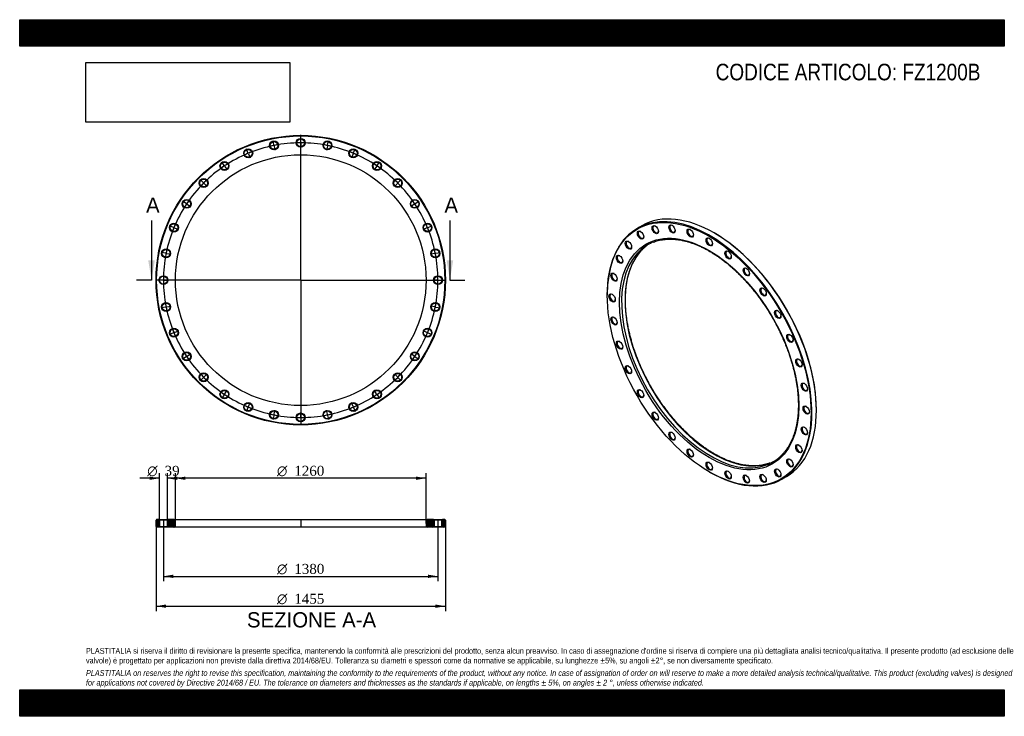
# Model space of a CAD drawing. Header units: millimetres. Extents: x 0 to 4950, y 0 to 3500.
import ezdxf
from ezdxf.enums import TextEntityAlignment as Align
from ezdxf.lldxf.tags import DXFTag

# ---------------------------------------------------------------- set-up
doc = ezdxf.new("R2010")
doc.units = ezdxf.units.MM
doc.header["$LTSCALE"] = 16.666667
for name, color, linetype in [('Default', 7, 'Continuous'), ('DV2_Default', 7, 'Continuous'), ('DV3_Default', 7, 'Continuous'), ('FZ1200B', 7, 'Continuous')]:
    doc.layers.add(name, color=color, linetype=linetype)
doc.styles.add('SEACAD_Solid_Edge_ANSI', font='seans.ttf')
doc.styles.add('SEACAD_Solid_Edge_ANSI1_Symbols', font='semeca1.ttf')
doc.styles.add('SEACAD_Times_New_Roman', font='times.ttf')
tags = doc.linetypes.add('CENTER2', pattern=[28.575, 19.05, -3.175, 3.175, -3.175]).pattern_tags.tags
tags[10:11] = [DXFTag(74, 4), DXFTag(75, 0), DXFTag(340, '0'), DXFTag(46, 0.0), DXFTag(50, 0.0), DXFTag(44, 0.0), DXFTag(45, 0.0)]
tags[8:9] = [DXFTag(74, 4), DXFTag(75, 0), DXFTag(340, '0'), DXFTag(46, 0.0), DXFTag(50, 0.0), DXFTag(44, 0.0), DXFTag(45, 0.0)]
tags[6:7] = [DXFTag(74, 4), DXFTag(75, 0), DXFTag(340, '0'), DXFTag(46, 0.0), DXFTag(50, 0.0), DXFTag(44, 0.0), DXFTag(45, 0.0)]
tags[4:5] = [DXFTag(74, 4), DXFTag(75, 0), DXFTag(340, '0'), DXFTag(46, 0.0), DXFTag(50, 0.0), DXFTag(44, 0.0), DXFTag(45, 0.0)]
picture_1 = doc.add_image_def('image1.jpg', size_in_pixel=(4302, 1260))

# ---------------------------------------------------------------- blocks, each defined once
blk = doc.blocks.new('SE')
at = {"layer": 'FZ1200B', "color": 7, "linetype": 'Continuous'}
for p, q in [((3127.3, 2464.5), (3104.7, 2451.4)), ((3493.2, 2427.2), (3491.1, 2428.5)), ((2954, 2118.4), (2954, 2116)), ((4005.5, 1537.5), (4005.5, 1539.9)), ((3466.3, 1228.6), (3468.4, 1227.4)), ((3832.2, 1191.4), (3854.8, 1204.4))]:
    blk.add_line(p, q, dxfattribs=at)
for centre, major_axis, start_param, end_param in [((3491.1, 1834.5), (-363.8, 630), 3.141593, 6.283185), ((3468.4, 1821.4), (363.8, -630), 0, 3.926991), ((3123.4, 2419), (-9.8, 16.9), 0, 3.852754), ((3123.4, 2419), (-9.8, 16.9), 5.572024, 6.283185), ((3197.4, 2446.3), (-9.8, 16.9), 0, 3.852754), ((3197.4, 2446.3), (-9.8, 16.9), 5.572024, 6.283185), ((3281.7, 2449.7), (-9.8, 16.9), 0, 3.852754), ((3281.7, 2449.7), (-9.8, 16.9), 5.572024, 6.283185), ((3373.2, 2428.9), (-9.8, 16.9), 0, 3.852754), ((3373.2, 2428.9), (-9.8, 16.9), 5.572024, 6.283185), ((3493.2, 1835.7), (362.3, -627.4), 0.785398, 2.356194), ((3062.8, 2368.6), (-9.8, 16.9), 0, 3.852754), ((3062.8, 2368.6), (-9.8, 16.9), 5.572024, 6.283185), ((3471.3, 1823), (-315, 545.6), 6.192002, 6.283185), ((3468.4, 2384.8), (-9.8, 16.9), 0, 3.852754), ((3468.4, 2384.8), (-9.8, 16.9), 5.572024, 6.283185), ((3471.3, 1823), (-315, 545.6), 0.096637, 3.046752), ((3488.2, 1832.8), (315, -545.6), 3.234779, 6.184711), ((3471.3, 1823), (-315, 545.6), 0, 0.096637), ((3488.2, 1832.8), (315, -545.6), 3.168533, 3.234779), ((3563.6, 2319), (-9.8, 16.9), 0, 3.852754), ((3563.6, 2319), (-9.8, 16.9), 5.572024, 6.283185), ((3017.7, 2297.2), (-9.8, 16.9), 0, 3.852754), ((3017.7, 2297.2), (-9.8, 16.9), 5.572024, 6.283185), ((3655.1, 2234.1), (-9.8, 16.9), 0, 3.852754), ((3655.1, 2234.1), (-9.8, 16.9), 5.572024, 6.283185), ((2989.9, 2207.6), (-9.8, 16.9), 0, 3.852754), ((2989.9, 2207.6), (-9.8, 16.9), 5.572024, 6.283185), ((3739.5, 2133.3), (-9.8, 16.9), 0, 3.852754), ((3739.5, 2133.3), (-9.8, 16.9), 5.572024, 6.283185), ((2980.5, 2103.1), (-9.8, 16.9), 0, 3.852754), ((2980.5, 2103.1), (-9.8, 16.9), 5.572024, 6.283185), ((3813.4, 2020.6), (-9.8, 16.9), 0, 3.852754), ((3813.4, 2020.6), (-9.8, 16.9), 5.572024, 6.283185), ((2989.9, 1987.8), (-9.8, 16.9), 0, 3.852754), ((2989.9, 1987.8), (-9.8, 16.9), 5.572024, 6.283185), ((3017.7, 1866.1), (-9.8, 16.9), 0, 3.852754), ((3017.7, 1866.1), (-9.8, 16.9), 5.572024, 6.283185), ((3874.1, 1900.2), (-9.8, 16.9), 0, 3.852754), ((3874.1, 1900.2), (-9.8, 16.9), 5.572024, 6.283185), ((3919.2, 1776.7), (-9.8, 16.9), 0, 3.852754), ((3919.2, 1776.7), (-9.8, 16.9), 5.572024, 6.283185), ((3062.8, 1742.6), (-9.8, 16.9), 0, 3.852754), ((3062.8, 1742.6), (-9.8, 16.9), 5.572024, 6.283185), ((3123.4, 1622.2), (-9.8, 16.9), 0, 3.852754), ((3123.4, 1622.2), (-9.8, 16.9), 5.572024, 6.283185), ((3947, 1655), (-9.8, 16.9), 0, 3.852754), ((3947, 1655), (-9.8, 16.9), 5.572024, 6.283185), ((3956.3, 1539.7), (-9.8, 16.9), 0, 3.852754), ((3956.3, 1539.7), (-9.8, 16.9), 5.572024, 6.283185), ((3197.4, 1509.5), (-9.8, 16.9), 0, 3.852754), ((3197.4, 1509.5), (-9.8, 16.9), 5.572024, 6.283185), ((3947, 1435.2), (-9.8, 16.9), 0, 3.852754), ((3947, 1435.2), (-9.8, 16.9), 5.572024, 6.283185), ((3281.7, 1408.7), (-9.8, 16.9), 0, 3.852754), ((3281.7, 1408.7), (-9.8, 16.9), 5.572024, 6.283185), ((3373.2, 1323.8), (-9.8, 16.9), 0, 3.852754), ((3373.2, 1323.8), (-9.8, 16.9), 5.572024, 6.283185), ((3919.2, 1345.6), (-9.8, 16.9), 0, 3.852754), ((3919.2, 1345.6), (-9.8, 16.9), 5.572024, 6.283185), ((3471.3, 1823), (-315, 545.6), 3.046752, 3.237237), ((3874.1, 1274.2), (-9.8, 16.9), 0, 3.852754), ((3874.1, 1274.2), (-9.8, 16.9), 5.572024, 6.283185), ((3468.4, 1258), (-9.8, 16.9), 0, 3.852754), ((3468.4, 1258), (-9.8, 16.9), 5.572024, 6.283185), ((3488.2, 1832.8), (315, -545.6), 6.184711, 6.256245), ((3813.4, 1223.8), (-9.8, 16.9), 0, 3.852754), ((3813.4, 1223.8), (-9.8, 16.9), 5.572024, 6.283185), ((3468.4, 1821.4), (363.8, -630), 5.497787, 6.283185), ((3563.6, 1213.9), (-9.8, 16.9), 0, 3.852754), ((3563.6, 1213.9), (-9.8, 16.9), 5.572024, 6.283185), ((3655.1, 1193.1), (-9.8, 16.9), 0, 3.852754), ((3655.1, 1193.1), (-9.8, 16.9), 5.572024, 6.283185), ((3739.5, 1196.5), (-9.8, 16.9), 0, 3.852754), ((3739.5, 1196.5), (-9.8, 16.9), 5.572024, 6.283185)]:
    blk.add_ellipse(centre, major_axis=major_axis, ratio=0.57735, start_param=start_param, end_param=end_param, dxfattribs=at)
for centre, major_axis in [((3466.3, 1820.2), (-362.3, 627.4)), ((3466.3, 1820.2), (318.5, -551.7)), ((3121.3, 2417.7), (11.3, -19.5)), ((3195.2, 2445.1), (11.3, -19.5)), ((3279.6, 2448.5), (11.3, -19.5)), ((3371.1, 2427.7), (11.3, -19.5)), ((3060.6, 2367.4), (11.3, -19.5)), ((3466.3, 2383.6), (11.3, -19.5)), ((3561.5, 2317.8), (11.3, -19.5)), ((3015.5, 2296), (11.3, -19.5)), ((2987.8, 2206.4), (11.3, -19.5)), ((3653, 2232.9), (11.3, -19.5)), ((3737.4, 2132.1), (11.3, -19.5)), ((2978.4, 2101.9), (11.3, -19.5)), ((3811.3, 2019.4), (11.3, -19.5)), ((2987.8, 1986.5), (11.3, -19.5)), ((3015.5, 1864.8), (11.3, -19.5)), ((3872, 1899), (11.3, -19.5)), ((3917.1, 1775.5), (11.3, -19.5)), ((3060.6, 1741.4), (11.3, -19.5)), ((3121.3, 1621), (11.3, -19.5)), ((3944.8, 1653.8), (11.3, -19.5)), ((3954.2, 1538.5), (11.3, -19.5)), ((3195.2, 1508.2), (11.3, -19.5)), ((3944.8, 1434), (11.3, -19.5)), ((3279.6, 1407.5), (11.3, -19.5)), ((3371.1, 1322.6), (11.3, -19.5)), ((3917.1, 1344.3), (11.3, -19.5)), ((3872, 1273), (11.3, -19.5)), ((3466.3, 1256.8), (11.3, -19.5)), ((3811.3, 1222.6), (11.3, -19.5)), ((3561.5, 1212.7), (11.3, -19.5)), ((3653, 1191.9), (11.3, -19.5)), ((3737.4, 1195.2), (11.3, -19.5))]:
    blk.add_ellipse(centre, major_axis=major_axis, ratio=0.57735, dxfattribs=at)
for points, knots in [([(3185.6, 2382.6), (3189.8, 2384.1), (3197.3, 2386.9), (3210.4, 2390.6), (3223.9, 2393.5), (3237.8, 2395.7), (3252, 2397.1), (3266.5, 2397.6), (3281.3, 2397.4), (3296.4, 2396.4), (3311.7, 2394.6), (3327.3, 2392), (3343, 2388.6), (3358.9, 2384.4), (3375, 2379.4), (3391.2, 2373.7), (3407.6, 2367.2), (3424, 2360), (3440.5, 2352), (3457, 2343.2), (3473.6, 2333.8), (3490.2, 2323.6), (3506.7, 2312.7), (3523.2, 2301.2), (3539.6, 2289), (3556, 2276.1), (3572.2, 2262.6), (3588.3, 2248.4), (3604.2, 2233.7), (3619.9, 2218.4), (3635.5, 2202.6), (3650.8, 2186.2), (3665.8, 2169.3), (3680.6, 2151.9), (3695.1, 2134.1), (3709.3, 2115.8), (3723.1, 2097.1), (3736.6, 2078.1), (3749.7, 2058.6), (3762.4, 2038.9), (3774.7, 2018.8), (3786.6, 1998.5), (3798.1, 1977.9), (3809.1, 1957.1), (3819.6, 1936.1), (3829.6, 1915), (3839.1, 1893.7), (3848.1, 1872.3), (3856.6, 1850.9), (3864.6, 1829.4), (3872, 1807.9), (3878.8, 1786.4), (3885, 1765), (3890.7, 1743.7), (3895.8, 1722.5), (3900.3, 1701.4), (3904.2, 1680.5), (3907.5, 1659.8), (3910.2, 1639.3), (3912.3, 1619.1), (3913.7, 1599.2), (3914.6, 1579.6), (3914.8, 1560.3), (3914.4, 1541.4), (3913.4, 1522.9), (3911.8, 1504.9), (3909.5, 1487.3), (3906.7, 1470.1), (3903.3, 1453.5), (3899.2, 1437.3), (3894.6, 1421.7), (3889.4, 1406.7), (3883.6, 1392.2), (3877.3, 1378.4), (3870.4, 1365.1), (3862.9, 1352.5), (3854.9, 1340.6), (3846.4, 1329.3), (3837.3, 1318.7), (3827.8, 1308.9), (3819.9, 1301.4), (3815.5, 1297.9), (3814.2, 1296.9)], [0, 0, 0, 0, 0.011502, 0.02424, 0.036966, 0.049678, 0.062374, 0.075054, 0.087719, 0.100371, 0.11301, 0.125639, 0.13826, 0.150873, 0.16348, 0.176084, 0.188684, 0.201283, 0.21388, 0.226477, 0.239074, 0.251671, 0.264269, 0.276868, 0.289468, 0.302069, 0.314671, 0.327275, 0.33988, 0.352487, 0.365094, 0.377703, 0.390313, 0.402923, 0.415535, 0.428148, 0.440761, 0.453374, 0.465989, 0.478603, 0.491218, 0.503833, 0.516448, 0.529063, 0.541678, 0.554292, 0.566906, 0.579519, 0.592132, 0.604743, 0.617354, 0.629964, 0.642573, 0.655181, 0.667787, 0.680392, 0.692996, 0.705598, 0.718198, 0.730797, 0.743395, 0.755991, 0.768586, 0.78118, 0.793773, 0.806366, 0.818959, 0.831553, 0.844147, 0.856745, 0.869345, 0.881951, 0.894562, 0.907181, 0.91981, 0.932451, 0.945104, 0.957772, 0.970456, 0.983155, 0.995871, 1, 1, 1, 1]), ([(3491.7, 1318.8), (3488.5, 1320.6), (3480.7, 1325.3), (3466.4, 1334.1), (3449.9, 1345.1), (3433.4, 1356.8), (3417, 1369.1), (3400.7, 1382.1), (3384.5, 1395.7), (3368.4, 1409.9), (3352.5, 1424.7), (3336.8, 1440.1), (3321.4, 1456.1), (3306.1, 1472.5), (3291.1, 1489.5), (3276.4, 1507), (3261.9, 1524.9), (3247.8, 1543.2), (3234, 1562), (3220.6, 1581.1), (3207.6, 1600.6), (3194.9, 1620.4), (3182.7, 1640.5), (3170.8, 1660.9), (3159.5, 1681.5), (3148.6, 1702.4), (3138.1, 1723.4), (3128.2, 1744.6), (3118.8, 1765.9), (3109.8, 1787.2), (3101.4, 1808.7), (3093.6, 1830.2), (3086.3, 1851.7), (3079.6, 1873.1), (3073.4, 1894.5), (3067.8, 1915.8), (3062.9, 1937), (3058.5, 1958.1), (3054.7, 1979), (3051.5, 1999.6), (3048.9, 2020), (3046.9, 2040.2), (3045.6, 2060.1), (3044.8, 2079.6), (3044.7, 2098.8), (3045.2, 2117.6), (3046.3, 2136.1), (3048.1, 2154.1), (3050.4, 2171.6), (3053.3, 2188.7), (3056.9, 2205.2), (3061, 2221.3), (3065.7, 2236.8), (3071, 2251.7), (3076.9, 2266.1), (3083.4, 2279.8), (3090.4, 2292.9), (3097.9, 2305.4), (3106, 2317.3), (3114.6, 2328.4), (3123.8, 2339), (3133.4, 2348.6), (3141, 2355.7), (3145.1, 2358.8), (3145.9, 2359.5)], [0, 0, 0, 0, 0.008643, 0.025083, 0.041525, 0.057968, 0.074413, 0.09086, 0.107308, 0.123758, 0.140209, 0.156662, 0.173117, 0.189574, 0.206031, 0.22249, 0.23895, 0.255412, 0.271874, 0.288336, 0.3048, 0.321263, 0.337728, 0.354192, 0.370656, 0.38712, 0.403584, 0.420047, 0.43651, 0.452972, 0.469433, 0.485893, 0.502351, 0.518809, 0.535265, 0.551719, 0.568172, 0.584623, 0.601072, 0.617519, 0.633964, 0.650407, 0.666848, 0.683288, 0.699725, 0.716162, 0.732598, 0.749033, 0.765469, 0.781905, 0.798344, 0.814785, 0.831232, 0.847685, 0.864146, 0.880618, 0.897103, 0.913603, 0.930121, 0.946657, 0.963215, 0.979793, 0.996392, 1, 1, 1, 1]), ([(3771.4, 1272.4), (3768.9, 1271.5), (3762.8, 1269.2), (3751.4, 1265.9), (3738, 1262.8), (3724.1, 1260.5), (3710, 1259), (3695.5, 1258.3), (3680.7, 1258.3), (3665.7, 1259.2), (3650.4, 1260.9), (3634.9, 1263.4), (3619.2, 1266.6), (3603.3, 1270.7), (3587.2, 1275.5), (3571, 1281.1), (3554.7, 1287.5), (3538.3, 1294.6), (3521.9, 1302.4), (3506, 1310.7), (3496.7, 1316), (3491.7, 1318.8)], [0, 0, 0, 0, 0.02948, 0.084358, 0.139182, 0.193945, 0.248641, 0.303269, 0.357833, 0.412336, 0.466786, 0.52119, 0.575555, 0.629888, 0.684196, 0.738485, 0.79276, 0.847026, 0.901287, 0.955545, 1, 1, 1, 1])]:
    blk.add_open_spline(points, degree=3, knots=knots, dxfattribs=at)
blk = doc.blocks.new('SE1')
at = {"layer": 'Default', "color": 7, "linetype": 'CENTER2'}
for start, end in [(90.2491, 101.0009), (78.9991, 89.7509), (112.7491, 123.5009), (101.4991, 112.2509), (67.7491, 78.5009), (56.4991, 67.2509), (123.9991, 134.7509), (45.2491, 56.0009), (135.2491, 146.0009), (33.9991, 44.7509), (146.4991, 157.2509), (22.7491, 33.5009), (157.7491, 168.5009), (11.4991, 22.2509), (168.9991, 179.7509), (0.2491, 11.0009), (180.2491, 191.0009), (348.9991, 359.7509), (191.4991, 202.2509), (337.7491, 348.5009), (202.7491, 213.5009), (326.4991, 337.2509), (213.9991, 224.7509), (315.2491, 326.0009), (225.2491, 236.0009), (303.9991, 314.7509), (236.4991, 247.2509), (292.7491, 303.5009), (247.7491, 258.5009), (281.4991, 292.2509), (258.9991, 269.7509), (270.2491, 281.0009)]:
    blk.add_arc((1412.8, 2191.4), 690, start, end, dxfattribs=at)
at = {"layer": 'DV2_Default', "color": 7, "linetype": 'CENTER2'}
for p, q in [((1412.8, 2194.4), (1412.8, 2920.7)), ((1277.6, 2871.1), (1273.5, 2892)), ((1412.8, 2884.4), (1412.8, 2905.7)), ((1412.8, 2879.9), (1412.8, 2882.9)), ((1412.8, 2878.4), (1412.8, 2857.2)), ((1548, 2871.1), (1552.1, 2892)), ((1147.6, 2831.7), (1139.5, 2851.3)), ((1149.3, 2827.5), (1148.2, 2830.3)), ((1149.9, 2826.1), (1158, 2806.5)), ((1278.5, 2866.7), (1277.9, 2869.6)), ((1278.8, 2865.2), (1282.9, 2844.4)), ((1546.8, 2865.2), (1542.7, 2844.4)), ((1547.1, 2866.7), (1547.7, 2869.6)), ((1675.7, 2826.1), (1667.6, 2806.5)), ((1676.3, 2827.5), (1677.4, 2830.3)), ((1678, 2831.7), (1686.1, 2851.3)), ((1027.8, 2767.6), (1016, 2785.3)), ((1797.8, 2767.6), (1809.6, 2785.3)), ((1030.3, 2763.9), (1028.6, 2766.4)), ((1031.1, 2762.7), (1042.9, 2745)), ((1794.5, 2762.7), (1782.7, 2745)), ((1795.3, 2763.9), (1797, 2766.4)), ((922.8, 2681.5), (907.8, 2696.5)), ((926, 2678.3), (923.8, 2680.4)), ((927, 2677.2), (942, 2662.2)), ((1898.6, 2677.2), (1883.6, 2662.2)), ((1899.6, 2678.3), (1901.8, 2680.4)), ((1902.8, 2681.5), (1917.9, 2696.5)), ((836.6, 2576.4), (818.9, 2588.2)), ((840.3, 2573.9), (837.8, 2575.6)), ((1985.3, 2573.9), (1987.8, 2575.6)), ((1989, 2576.4), (2006.7, 2588.2)), ((841.6, 2573.1), (859.3, 2561.3)), ((1984, 2573.1), (1966.4, 2561.3)), ((772.6, 2456.6), (752.9, 2464.8)), ((776.7, 2454.9), (773.9, 2456.1)), ((778.1, 2454.3), (797.7, 2446.2)), ((2047.5, 2454.3), (2027.9, 2446.2)), ((2048.9, 2454.9), (2051.7, 2456.1)), ((2053.1, 2456.6), (2072.7, 2464.8)), ((733.1, 2326.6), (712.3, 2330.8)), ((2092.5, 2326.6), (2113.3, 2330.8)), ((737.5, 2325.8), (734.6, 2326.3)), ((739, 2325.5), (759.8, 2321.3)), ((2086.6, 2325.5), (2065.8, 2321.3)), ((2088.1, 2325.8), (2091, 2326.3)), ((1409.8, 2191.4), (683.6, 2191.4)), ((719.8, 2191.4), (698.6, 2191.4)), ((724.3, 2191.4), (721.3, 2191.4)), ((725.8, 2191.4), (747.1, 2191.4)), ((1414.3, 2191.4), (1411.3, 2191.4)), ((1412.8, 2192.9), (1412.8, 2189.9)), ((1412.8, 2188.4), (1412.8, 1462.2)), ((1415.8, 2191.4), (2142.1, 2191.4)), ((2099.8, 2191.4), (2078.6, 2191.4)), ((2099.8, 2191.4), (2081.6, 2191.4)), ((2101.3, 2191.4), (2104.3, 2191.4)), ((2101.3, 2191.4), (2104.3, 2191.4)), ((2105.8, 2191.4), (2124.1, 2191.4)), ((2105.8, 2191.4), (2127.1, 2191.4)), ((733.1, 2056.2), (712.3, 2052.1)), ((737.5, 2057.1), (734.6, 2056.5)), ((739, 2057.4), (759.8, 2061.5)), ((2086.6, 2057.4), (2065.8, 2061.5)), ((2088.1, 2057.1), (2091, 2056.5)), ((2092.5, 2056.2), (2113.3, 2052.1)), ((778.1, 1928.5), (797.7, 1936.7)), ((2047.5, 1928.5), (2027.9, 1936.7)), ((772.6, 1926.2), (752.9, 1918.1)), ((776.7, 1928), (773.9, 1926.8)), ((2048.9, 1928), (2051.7, 1926.8)), ((2053.1, 1926.2), (2072.7, 1918.1)), ((836.6, 1806.4), (818.9, 1794.6)), ((840.3, 1808.9), (837.8, 1807.3)), ((841.6, 1809.8), (859.3, 1821.6)), ((1984, 1809.8), (1966.4, 1821.6)), ((1985.3, 1808.9), (1987.8, 1807.3)), ((1989, 1806.4), (2006.7, 1794.6)), ((922.8, 1701.4), (907.8, 1686.4)), ((926, 1704.6), (923.8, 1702.5)), ((927, 1705.6), (942, 1720.7)), ((1898.6, 1705.6), (1883.6, 1720.7)), ((1899.6, 1704.6), (1901.8, 1702.5)), ((1902.8, 1701.4), (1917.9, 1686.4)), ((1031.1, 1620.2), (1042.9, 1637.9)), ((1794.5, 1620.2), (1782.7, 1637.9)), ((1027.8, 1615.2), (1016, 1597.6)), ((1030.3, 1619), (1028.6, 1616.5)), ((1795.3, 1619), (1797, 1616.5)), ((1797.8, 1615.2), (1809.6, 1597.6)), ((1147.6, 1551.2), (1139.5, 1531.5)), ((1149.3, 1555.3), (1148.2, 1552.6)), ((1149.9, 1556.7), (1158, 1576.4)), ((1278.8, 1517.6), (1282.9, 1538.5)), ((1546.8, 1517.6), (1542.7, 1538.5)), ((1675.7, 1556.7), (1667.6, 1576.4)), ((1676.3, 1555.3), (1677.4, 1552.6)), ((1678, 1551.2), (1686.1, 1531.5)), ((1277.6, 1511.7), (1273.5, 1490.9)), ((1278.5, 1516.2), (1277.9, 1513.2)), ((1412.8, 1504.4), (1412.8, 1525.7)), ((1412.8, 1502.9), (1412.8, 1499.9)), ((1412.8, 1498.4), (1412.8, 1477.2)), ((1547.1, 1516.2), (1547.7, 1513.2)), ((1548, 1511.7), (1552.1, 1490.9))]:
    blk.add_line(p, q, dxfattribs=at)
for start, end in [(99.2363, 101.0009), (90.2491, 92.0137), (89.8754, 90.1246), (87.9863, 89.7509), (78.9991, 80.7637), (112.7491, 114.5137), (112.3754, 112.6246), (110.4863, 112.2509), (101.4991, 103.2637), (101.1254, 101.3746), (78.6254, 78.8746), (76.7363, 78.5009), (67.7491, 69.5137), (67.3754, 67.6246), (65.4863, 67.2509), (121.7363, 123.5009), (56.4991, 58.2637), (123.9991, 125.7637), (123.6254, 123.8746), (56.1254, 56.3746), (54.2363, 56.0009), (135.2491, 137.0137), (134.8754, 135.1246), (132.9863, 134.7509), (45.2491, 47.0137), (44.8754, 45.1246), (42.9863, 44.7509), (146.1254, 146.3746), (144.2363, 146.0009), (33.9991, 35.7637), (33.6254, 33.8746), (146.4991, 148.2637), (31.7363, 33.5009), (155.4863, 157.2509), (22.7491, 24.5137), (157.7491, 159.5137), (157.3754, 157.6246), (22.3754, 22.6246), (20.4863, 22.2509), (168.6254, 168.8746), (166.7363, 168.5009), (11.4991, 13.2637), (11.1254, 11.3746), (168.9991, 170.7637), (9.2363, 11.0009), (177.9863, 179.7509), (179.8754, 180.1246), (180.2491, 182.0137), (0.2491, 2.0137), (357.9863, 359.7509), (0.2491, 1.7645), (358.2355, 359.7509), (359.8754, 0.1246), (359.8754, 0.1246), (189.2363, 191.0009), (348.9991, 350.7637), (191.1254, 191.3746), (191.4991, 193.2637), (346.7363, 348.5009), (348.6254, 348.8746), (200.4863, 202.2509), (337.7491, 339.5137), (202.3754, 202.6246), (202.7491, 204.5137), (335.4863, 337.2509), (337.3754, 337.6246), (211.7363, 213.5009), (213.6254, 213.8746), (213.9991, 215.7637), (324.2363, 326.0009), (326.1254, 326.3746), (326.4991, 328.2637), (222.9863, 224.7509), (224.8754, 225.1246), (225.2491, 227.0137), (312.9863, 314.7509), (314.8754, 315.1246), (315.2491, 317.0137), (234.2363, 236.0009), (236.1254, 236.3746), (236.4991, 238.2637), (301.7363, 303.5009), (303.6254, 303.8746), (303.9991, 305.7637), (245.4863, 247.2509), (247.3754, 247.6246), (247.7491, 249.5137), (290.4863, 292.2509), (292.3754, 292.6246), (292.7491, 294.5137), (256.7363, 258.5009), (258.6254, 258.8746), (258.9991, 260.7637), (267.9863, 269.7509), (269.8754, 270.1246), (270.2491, 272.0137), (279.2363, 281.0009), (281.1254, 281.3746), (281.4991, 283.2637)]:
    blk.add_arc((1412.8, 2191.4), 690, start, end, dxfattribs=at)
at = {"layer": 'FZ1200B', "color": 7, "linetype": 'Continuous'}
for centre, radius in [((1412.8, 2191.4), 727.5), ((1412.8, 2191.4), 724.5), ((1278.2, 2868.2), 22.5), ((1278.2, 2868.2), 19.5), ((1412.8, 2881.4), 22.5), ((1412.8, 2881.4), 19.5), ((1547.4, 2868.2), 22.5), ((1547.4, 2868.2), 19.5), ((1148.8, 2828.9), 22.5), ((1148.8, 2828.9), 19.5), ((1676.9, 2828.9), 22.5), ((1676.9, 2828.9), 19.5), ((1412.8, 2191.4), 630), ((1029.5, 2765.1), 22.5), ((1029.5, 2765.1), 19.5), ((1796.1, 2765.1), 22.5), ((1796.1, 2765.1), 19.5), ((924.9, 2679.3), 22.5), ((924.9, 2679.3), 19.5), ((1900.7, 2679.3), 22.5), ((1900.7, 2679.3), 19.5), ((839.1, 2574.8), 22.5), ((839.1, 2574.8), 19.5), ((1986.5, 2574.8), 22.5), ((1986.5, 2574.8), 19.5), ((775.3, 2455.5), 22.5), ((2050.3, 2455.5), 22.5), ((775.3, 2455.5), 19.5), ((2050.3, 2455.5), 19.5), ((736.1, 2326), 22.5), ((736.1, 2326), 19.5), ((2089.5, 2326), 22.5), ((2089.5, 2326), 19.5), ((722.8, 2191.4), 22.5), ((722.8, 2191.4), 19.5), ((2102.8, 2191.4), 22.5), ((2102.8, 2191.4), 19.5), ((736.1, 2056.8), 22.5), ((2089.5, 2056.8), 22.5), ((736.1, 2056.8), 19.5), ((2089.5, 2056.8), 19.5), ((775.3, 1927.4), 22.5), ((775.3, 1927.4), 19.5), ((2050.3, 1927.4), 22.5), ((2050.3, 1927.4), 19.5), ((839.1, 1808.1), 22.5), ((839.1, 1808.1), 19.5), ((1986.5, 1808.1), 22.5), ((1986.5, 1808.1), 19.5), ((924.9, 1703.5), 22.5), ((924.9, 1703.5), 19.5), ((1900.7, 1703.5), 22.5), ((1900.7, 1703.5), 19.5), ((1029.5, 1617.7), 22.5), ((1029.5, 1617.7), 19.5), ((1796.1, 1617.7), 22.5), ((1796.1, 1617.7), 19.5), ((1148.8, 1554), 22.5), ((1148.8, 1554), 19.5), ((1278.2, 1514.7), 22.5), ((1547.4, 1514.7), 22.5), ((1676.9, 1554), 22.5), ((1676.9, 1554), 19.5), ((1278.2, 1514.7), 19.5), ((1412.8, 1501.4), 22.5), ((1412.8, 1501.4), 19.5), ((1547.4, 1514.7), 19.5)]:
    blk.add_circle(centre, radius, dxfattribs=at)
blk = doc.blocks.new('SE3')
at = {"color": 7, "linetype": 'Continuous', "style": 'SEACAD_Solid_Edge_ANSI'}
blk.add_text('A', height=76.7, dxfattribs=at).set_placement((635.2, 2606.4), align=Align.TOP_LEFT)
blk = doc.blocks.new('SE4')
at = {"color": 7, "linetype": 'Continuous', "style": 'SEACAD_Solid_Edge_ANSI'}
blk.add_text('A', height=76.7, dxfattribs=at).set_placement((2135.2, 2606.4), align=Align.TOP_LEFT)
blk = doc.blocks.new('SEANNOT_GROUP')
at = {"linetype": 'Continuous'}
blk.add_hatch(color=7, dxfattribs=at).paths.add_polyline_path([(646.1, 2291.4), (662.8, 2191.4), (679.5, 2291.4)])
at = {"color": 7, "linetype": 'Continuous'}
blk.add_lwpolyline([(662.8, 2491.4), (662.8, 2191.4)], dxfattribs=at)
blk = doc.blocks.new('SEANNOT_GROUP1')
at = {"linetype": 'Continuous'}
blk.add_hatch(color=7, dxfattribs=at).paths.add_polyline_path([(2146.1, 2291.4), (2162.8, 2191.4), (2179.5, 2291.4)])
at = {"color": 7, "linetype": 'Continuous'}
blk.add_lwpolyline([(2162.8, 2491.4), (2162.8, 2191.4)], dxfattribs=at)
blk = doc.blocks.new('SE2')
at = {"layer": 'Default', "color": 7, "linetype": 'CENTER2'}
for p, q in [((662.8, 2191.4), (587.8, 2191.4)), ((2162.8, 2191.4), (2237.8, 2191.4))]:
    blk.add_line(p, q, dxfattribs=at)
at = {"layer": 'Default'}
for name in ['SE3', 'SE4', 'SEANNOT_GROUP', 'SEANNOT_GROUP1']:
    blk.add_blockref(name, (0, 0), dxfattribs=at)
blk = doc.blocks.new('SE5')
at = {"layer": 'FZ1200B', "linetype": 'Continuous'}
h = blk.add_hatch(dxfattribs=at)
h.set_pattern_fill('LINE', scale=0.629921, angle=45, style=0)
h.paths.add_polyline_path([(700.3, 988.1), (688.3, 988.1), (685.3, 985.1), (685.3, 953.1), (688.3, 950.1), (700.3, 950.1), (703.3, 953.1), (703.3, 985.1)])
h = blk.add_hatch(dxfattribs=at)
h.set_pattern_fill('LINE', scale=0.629921, angle=45, style=0)
edge = h.paths.add_edge_path()
edge.add_line((745.3, 950.1), (775.8, 950.1))
edge.add_arc((775.8, 957.1), 7, 270, 360)
edge.add_line((782.8, 957.1), (782.8, 981.1))
edge.add_arc((775.8, 981.1), 7, 0, 90)
edge.add_line((775.8, 988.1), (745.3, 988.1))
edge.add_line((745.3, 988.1), (742.3, 985.1))
edge.add_line((742.3, 985.1), (742.3, 953.1))
edge.add_line((742.3, 953.1), (745.3, 950.1))
h = blk.add_hatch(dxfattribs=at)
h.set_pattern_fill('LINE', scale=0.629921, angle=45, style=0)
edge = h.paths.add_edge_path()
edge.add_line((2083.3, 953.1), (2083.3, 985.1))
edge.add_line((2083.3, 985.1), (2080.3, 988.1))
edge.add_line((2080.3, 988.1), (2049.8, 988.1))
edge.add_arc((2049.8, 981.1), 7, 90, 180)
edge.add_line((2042.8, 981.1), (2042.8, 957.1))
edge.add_arc((2049.8, 957.1), 7, 180, 270)
edge.add_line((2049.8, 950.1), (2080.3, 950.1))
edge.add_line((2080.3, 950.1), (2083.3, 953.1))
h = blk.add_hatch(dxfattribs=at)
h.set_pattern_fill('LINE', scale=0.629921, angle=45, style=0)
h.paths.add_polyline_path([(2122.3, 985.1), (2122.3, 953.1), (2125.3, 950.1), (2137.3, 950.1), (2140.3, 953.1), (2140.3, 985.1), (2137.3, 988.1), (2125.3, 988.1)])
at = {"layer": 'DV3_Default', "color": 7, "linetype": 'CENTER2'}
for p, q in [((722.8, 989.9), (722.8, 948.4)), ((1412.8, 989.9), (1412.8, 948.4)), ((2102.8, 989.9), (2102.8, 948.4))]:
    blk.add_line(p, q, dxfattribs=at)
at = {"layer": 'FZ1200B', "color": 7, "linetype": 'Continuous'}
for p, q in [((688.3, 988.1), (685.3, 985.1)), ((685.3, 953.1), (685.3, 985.1)), ((685.3, 953.1), (688.3, 950.1)), ((700.3, 988.1), (688.3, 988.1)), ((700.3, 950.1), (688.3, 950.1)), ((700.3, 988.1), (745.3, 988.1)), ((700.3, 988.1), (703.3, 985.1)), ((703.3, 953.1), (700.3, 950.1)), ((745.3, 950.1), (700.3, 950.1)), ((742.3, 985.1), (703.3, 985.1)), ((703.3, 985.1), (703.3, 953.1)), ((703.3, 953.1), (742.3, 953.1)), ((742.3, 985.1), (745.3, 988.1)), ((742.3, 953.1), (742.3, 985.1)), ((745.3, 950.1), (742.3, 953.1)), ((775.8, 988.1), (745.3, 988.1)), ((775.8, 950.1), (745.3, 950.1)), ((775.8, 988.1), (2049.8, 988.1)), ((2049.8, 950.1), (775.8, 950.1)), ((782.8, 957.1), (782.8, 981.1)), ((2042.8, 981.1), (2042.8, 957.1)), ((2080.3, 988.1), (2049.8, 988.1)), ((2080.3, 950.1), (2049.8, 950.1)), ((2080.3, 988.1), (2125.3, 988.1)), ((2080.3, 988.1), (2083.3, 985.1)), ((2083.3, 953.1), (2080.3, 950.1)), ((2125.3, 950.1), (2080.3, 950.1)), ((2122.3, 985.1), (2083.3, 985.1)), ((2083.3, 985.1), (2083.3, 953.1)), ((2083.3, 953.1), (2122.3, 953.1)), ((2122.3, 985.1), (2125.3, 988.1)), ((2122.3, 953.1), (2122.3, 985.1)), ((2125.3, 950.1), (2122.3, 953.1)), ((2137.3, 988.1), (2125.3, 988.1)), ((2137.3, 950.1), (2125.3, 950.1)), ((2140.3, 985.1), (2137.3, 988.1)), ((2137.3, 950.1), (2140.3, 953.1)), ((2140.3, 985.1), (2140.3, 953.1))]:
    blk.add_line(p, q, dxfattribs=at)
for centre, start, end in [((775.8, 981.1), 0, 90), ((775.8, 957.1), 270, 0), ((2049.8, 981.1), 90, 180), ((2049.8, 957.1), 180, 270)]:
    blk.add_arc(centre, 7, start, end, dxfattribs=at)
blk = doc.blocks.new('GDimGGroup')
at = {"layer": 'Default', "linetype": 'Continuous'}
for points in [[(832.8, 1204.4), (782.8, 1196.1), (832.8, 1187.8)], [(1992.8, 1204.4), (1992.8, 1187.8), (2042.8, 1196.1)]]:
    blk.add_hatch(color=7, dxfattribs=at).paths.add_polyline_path(points)
at = {"layer": 'Default', "color": 7, "linetype": 'Continuous'}
for p, q in [((782.8, 969.1), (782.8, 1221.1)), ((2042.8, 1196.1), (782.8, 1196.1)), ((2042.8, 969.1), (2042.8, 1221.1))]:
    blk.add_line(p, q, dxfattribs=at)
for s, style, p in [('O', 'SEACAD_Solid_Edge_ANSI1_Symbols', (1293.5, 1258.6)), ('1260', 'SEACAD_Times_New_Roman', (1380.5, 1258.6))]:
    blk.add_text(s, height=50, dxfattribs=dict(at, style=style)).set_placement(p, align=Align.TOP_LEFT)
blk = doc.blocks.new('GDimGGroup1')
at = {"layer": 'Default', "linetype": 'Continuous'}
for points in [[(735.3, 544.9), (735.3, 561.6), (685.3, 553.2)], [(2090.3, 544.9), (2140.3, 553.2), (2090.3, 561.6)]]:
    blk.add_hatch(color=7, dxfattribs=at).paths.add_polyline_path(points)
at = {"layer": 'Default', "color": 7, "linetype": 'Continuous'}
for p, q in [((685.3, 969.1), (685.3, 528.2)), ((2140.3, 969.1), (2140.3, 528.2)), ((685.3, 553.2), (2140.3, 553.2))]:
    blk.add_line(p, q, dxfattribs=at)
for s, style, p in [('O', 'SEACAD_Solid_Edge_ANSI1_Symbols', (1293.5, 615.7)), ('1455', 'SEACAD_Times_New_Roman', (1380.5, 615.7))]:
    blk.add_text(s, height=50, dxfattribs=dict(at, style=style)).set_placement(p, align=Align.TOP_LEFT)
blk = doc.blocks.new('GDimGGroup2')
at = {"layer": 'Default', "linetype": 'Continuous'}
for points in [[(772.8, 694.9), (772.8, 711.6), (722.8, 703.2)], [(2052.8, 694.9), (2102.8, 703.2), (2052.8, 711.6)]]:
    blk.add_hatch(color=7, dxfattribs=at).paths.add_polyline_path(points)
at = {"layer": 'Default', "color": 7, "linetype": 'Continuous'}
for p, q in [((722.8, 950.1), (722.8, 678.2)), ((2102.8, 950.1), (2102.8, 678.2)), ((722.8, 703.2), (2102.8, 703.2))]:
    blk.add_line(p, q, dxfattribs=at)
for s, style, p in [('O', 'SEACAD_Solid_Edge_ANSI1_Symbols', (1293.5, 765.7)), ('1380', 'SEACAD_Times_New_Roman', (1380.5, 765.7))]:
    blk.add_text(s, height=50, dxfattribs=dict(at, style=style)).set_placement(p, align=Align.TOP_LEFT)
blk = doc.blocks.new('GDimGGroup3')
at = {"layer": 'Default', "linetype": 'Continuous'}
for points in [[(653.3, 1204.4), (653.3, 1187.7), (703.3, 1196)], [(792.3, 1204.4), (742.3, 1196), (792.3, 1187.7)]]:
    blk.add_hatch(color=7, dxfattribs=at).paths.add_polyline_path(points)
at = {"layer": 'Default', "color": 7, "linetype": 'Continuous'}
for p, q in [((703.3, 1196), (603.3, 1196)), ((703.3, 969.1), (703.3, 1221)), ((742.3, 969.1), (742.3, 1221)), ((842.3, 1196), (742.3, 1196))]:
    blk.add_line(p, q, dxfattribs=at)
for s, style, p in [('O', 'SEACAD_Solid_Edge_ANSI1_Symbols', (641.4, 1258.5)), ('39', 'SEACAD_Times_New_Roman', (728.4, 1258.5))]:
    blk.add_text(s, height=50, dxfattribs=dict(at, style=style)).set_placement(p, align=Align.TOP_LEFT)

msp = doc.modelspace()

# ---------------------------------------------------------------- hatches: boundary and pattern name
at = {"layer": 'Default', "linetype": 'Continuous'}
h = msp.add_hatch(dxfattribs=at)
h.set_pattern_fill('LINE', scale=0.6299213, angle=45, style=0)
h.paths.add_polyline_path([(4950, 3366.7), (4950, 3500), (0, 3500), (0, 3366.7)])
for points in [[(4950, 3366.7), (4950, 3500), (0, 3500), (0, 3366.7)], [(4950, 0), (4950, 133.3), (0, 133.3), (0, 0)]]:
    msp.add_hatch(color=7, dxfattribs=at).paths.add_polyline_path(points)
h = msp.add_hatch(dxfattribs=at)
h.set_pattern_fill('LINE', scale=0.6299213, angle=45, style=0)
h.paths.add_polyline_path([(4950, 0), (4950, 133.3), (0, 133.3), (0, 0)])

# ---------------------------------------------------------------- linework, layer by layer
at = {"layer": 'Default', "color": 7, "linetype": 'Continuous'}
for p, q in [((0, 3500), (4950, 3500)), ((0, 3366.7), (0, 3500)), ((4950, 3500), (4950, 3366.7)), ((4950, 3366.7), (0, 3366.7)), ((0, 133.3), (4950, 133.3)), ((0, 0), (0, 133.3)), ((4950, 133.3), (4950, 0)), ((4950, 0), (0, 0))]:
    msp.add_line(p, q, dxfattribs=at)

# ---------------------------------------------------------------- block references
at = {"layer": 'Default'}
for name in ['SE1', 'SE2', 'SE', 'GDimGGroup3', 'GDimGGroup', 'SE5', 'GDimGGroup1', 'GDimGGroup2']:
    msp.add_blockref(name, (0, 0), dxfattribs=at)

# ---------------------------------------------------------------- texts
at = {"layer": 'Default', "color": 7, "linetype": 'Continuous', "style": 'SEACAD_Solid_Edge_ANSI'}
msp.add_text('SEZIONE A-A', height=76.667, dxfattribs=at).set_placement((1142.4, 523.1), align=Align.TOP_LEFT)
at = {"layer": 'Default', "attachment_point": 1}
for s, insert, char_height, width in [('{\\fArial Narrow|b0||i0||c0|p34;\\C7;\\H83.33333333;\\W1.;CODICE ARTICOLO: FZ1200B}', (3498.7, 3278.7), 83.333, 1346.111), ("{\\fArial Narrow|b0||i0||c0|p34;\\C7;\\H29.16666667;\\W1.;PLASTITALIA si riserva il diritto di revisionare la presente specifica, mantenendo la conformità alle prescrizioni del prodotto, senza alcun preavviso. In caso di assegnazione d'ordine si riserva di compiere una più dettagliata analisi tecnico/qualitativa. Il presente prodotto (ad esclusione delle \\P}{\\fArial Narrow|b0||i0||c0|p34;\\C7;\\H29.16666667;\\W1.;valvole) è progettato per applicazioni non previste dalla direttiva 2014/68/EU. Tolleranza su diametri e spessori come da normative se applicabile, su lunghezze ±5%, su angoli ±2°, se non diversamente specificato.\\P}{\\fArial Narrow|b0||i0||c0|p34;\\C7;\\H8.333333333;\\W1.;   \\P}{\\fArial Narrow|b0||i1||c0|p34;\\C7;\\H29.16666667;\\W1.;PLASTITALIA on reserves the right to revise this specification, maintaining the conformity to the requirements of the product, without any notice. In case of assignation of order on will reserve to make a more detailed analysis technical/qualitative. This product (excluding valves) is designed \\P}{\\fArial Narrow|b0||i1||c0|p34;\\C7;\\H29.16666667;\\W1.;for applications not covered by Directive 2014/68 / EU. The tolerance on diameters and thicknesses as the standards if applicable, on lengths ± 5%, on angles ± 2 °, unless otherwise indicated.\\P}", (333.3, 343.4), 29.1667, 4283.333)]:
    msp.add_mtext(s, dxfattribs=dict(at, insert=insert, char_height=char_height, width=width))

# ---------------------------------------------------------------- pictures from other files: only their frames are drawn
image = msp.add_image(picture_1, insert=(333.3, 2985.1), size_in_units=(1024.3, 300))
image.dxf.flags = 7

doc.saveas('drawing.dxf')
